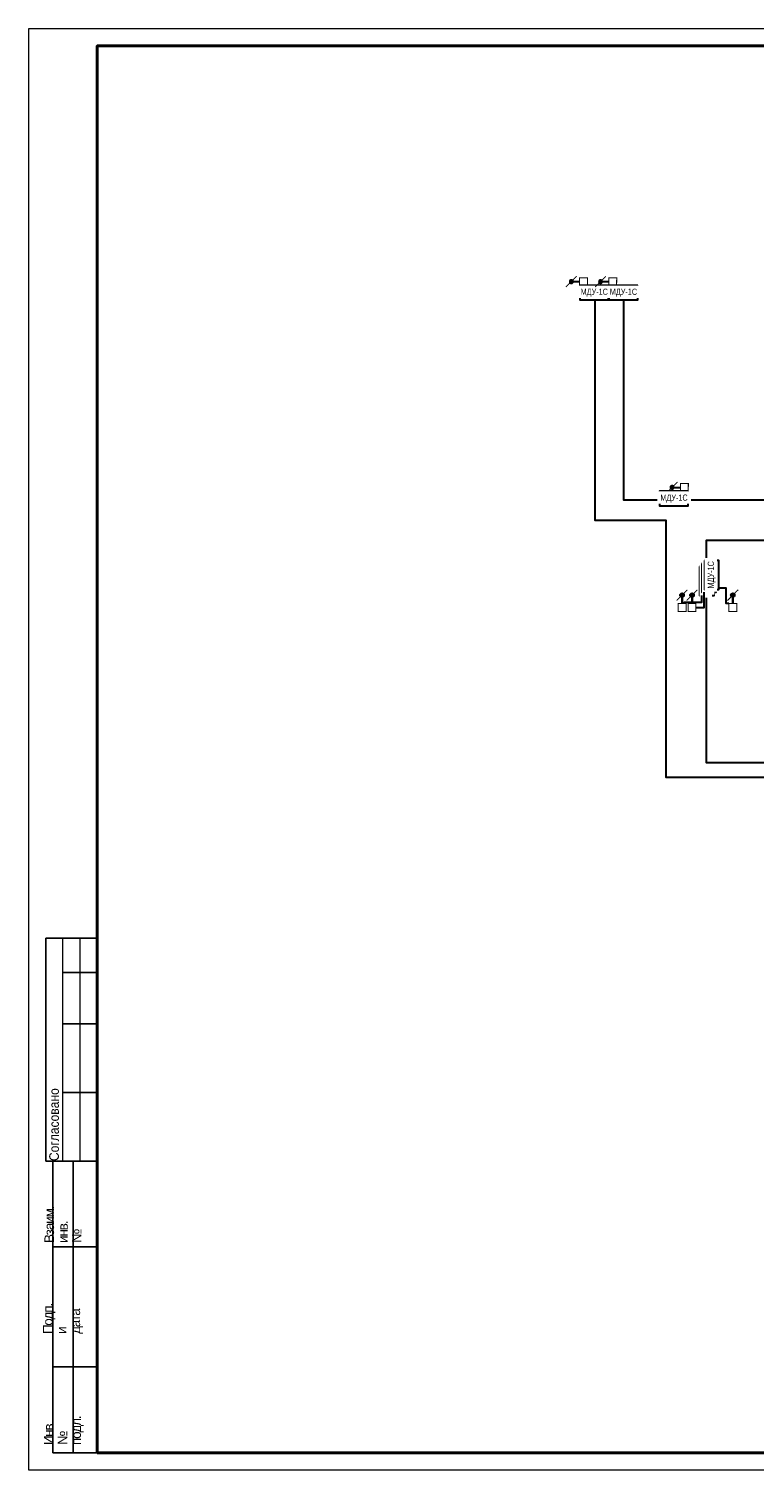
# Model space of a CAD drawing. Header units: millimetres. Extents: x -195178 to 1761886, y 140622 to 301105.
# Tile 22 of 131: x 53331 to 74485, y 224498 to 266305. Entities that reach past the tile are written whole.
import ezdxf

# ---------------------------------------------------------------- set-up
doc = ezdxf.new("R2010")
doc.units = ezdxf.units.MM
doc.set_wipeout_variables(frame=1)
for name, color, linetype, lineweight in [('_АПС_Оборудование', 1, 'Continuous', 30), ('format-line3', 7, 'Continuous', 13), ('Воздуховоды', 7, 'Continuous', 18), ('Рамка', 7, 'Continuous', 18), ('СС-011-ПОЖ-СИГНАЛИЗАЦИЯ', 1, 'Continuous', 30), ('УГО АПС и АПЗ$0$_АПС_Оборудование', 1, 'Continuous', 30)]:
    doc.layers.add(name, color=color, linetype=linetype, lineweight=lineweight)
doc.layers.add('АПС', color=5, linetype='Continuous')
doc.layers.add('формат', color=250, linetype='Continuous')
doc.styles.add('Arial', font='arial.ttf', dxfattribs={"width": 0.9, "height": 700})
doc.styles.add('Arial Narrow', font='ARIALN.TTF', dxfattribs={"width": 0.9, "height": 600})

# ---------------------------------------------------------------- blocks, each defined once
blk = doc.blocks.new('*U29')
for p, q in [((-574, 155), (-589, 155)), ((-589, 90), (-589, 155)), ((-574, 145), (-584, 145)), ((-574, 130), (-584, 130)), ((-574, 110), (-584, 110)), ((-587, 90), (-589, 90)), ((-587, 5), (-587, 90)), ((-574, 90), (-587, 90)), ((-581, 5), (-581, 90)), ((-574, 65), (-587, 65)), ((-574, 30), (-587, 30)), ((-574, 5), (-587, 5))]:
    blk.add_line(p, q)
at = {"color": 0, "lineweight": 0}
blk.add_lwpolyline([(-594, 0), (0, 0), (0, 420), (-594, 420)], close=True, dxfattribs=at)
at = {"lineweight": 40}
blk.add_lwpolyline([(-574, 5), (-5, 5), (-5, 415), (-574, 415)], close=True, dxfattribs=at)
at = {"layer": 'format-line3', "linetype": 'ByBlock'}
for p, q in [((-584, 90), (-584, 155)), ((-579, 90), (-579, 155))]:
    blk.add_line(p, q, dxfattribs=at)
at = {"char_height": 2.8, "width": 0.2, "attachment_point": 4, "rotation": 90, "line_spacing_factor": 0.857143, "style": 'Arial'}
for s, insert in [('{\\W0.45993; }Согласовано', (-586.58, 90)), ('{\\W0.62543;\\T0.75; \\W1;Взаим. инв. №}', (-584, 66.14)), ('{\\W0.5838;\\T0.8; \\W1;Подп. и дата}', (-584, 39.63)), ('{\\W0.5838;\\T0.8; \\W1;Инв. № подл.}', (-583.77, 7.25))]:
    blk.add_mtext(s, dxfattribs=dict(at, insert=insert))
at = {"style": 'Arial', "width": 0.9, "flags": 8}
blk.add_attdef('FORMAT', (-36.87, 1.26), '', height=2.8, dxfattribs=at)
blk = doc.blocks.new('озк_выт')
at = {"layer": 'УГО АПС и АПЗ$0$_АПС_Оборудование', "ltscale": 200}
h = blk.add_hatch(color=5, dxfattribs=at)
h.dxf.hatch_style = 1
h.paths.add_polyline_path([(468756, -41333, 1), (468645, -41333, 1)])
at = {"color": 5, "const_width": 29.5}
blk.add_lwpolyline([(468544, -41177), (468661, -41294)], dxfattribs=at)
at = {"layer": 'УГО АПС и АПЗ$0$_АПС_Оборудование', "color": 5, "lineweight": 35, "ltscale": 200}
blk.add_line((468631, -41333), (468458, -41334), dxfattribs=at)
at = {"layer": 'УГО АПС и АПЗ$0$_АПС_Оборудование', "color": 5, "const_width": 29.5}
blk.add_lwpolyline([(468227, -41449), (468458, -41449), (468458, -41218), (468227, -41218)], close=True, dxfattribs=at)
blk.add_lwpolyline([(468740, -41373), (468857, -41490)], dxfattribs=at)
at = {"layer": 'УГО АПС и АПЗ$0$_АПС_Оборудование', "color": 5}
blk.add_circle((468700, -41333), 55.4, dxfattribs=at)
blk = doc.blocks.new('озк_пр')
at = {"layer": 'УГО АПС и АПЗ$0$_АПС_Оборудование', "ltscale": 200}
h = blk.add_hatch(color=1, dxfattribs=at)
h.dxf.hatch_style = 1
h.paths.add_polyline_path([(468761, -41723, 1), (468650, -41723, 1)])
at = {"color": 1, "const_width": 29.5}
blk.add_lwpolyline([(468549, -41567), (468666, -41684)], dxfattribs=at)
at = {"layer": 'УГО АПС и АПЗ$0$_АПС_Оборудование', "color": 1, "lineweight": 35, "ltscale": 200}
blk.add_line((468636, -41723), (468463, -41723), dxfattribs=at)
at = {"layer": 'УГО АПС и АПЗ$0$_АПС_Оборудование', "color": 1, "const_width": 29.5}
blk.add_lwpolyline([(468233, -41839), (468463, -41839), (468463, -41608), (468232, -41608)], close=True, dxfattribs=at)
blk.add_lwpolyline([(468745, -41762), (468862, -41880)], dxfattribs=at)
at = {"layer": 'УГО АПС и АПЗ$0$_АПС_Оборудование', "color": 1}
blk.add_circle((468706, -41723), 55.4, dxfattribs=at)
blk = doc.blocks.new('пд_выт')
at = {"layer": 'Воздуховоды', "true_color": 0xcd6928}
h = blk.add_hatch(color=32, dxfattribs=at)
h.dxf.hatch_style = 1
h.paths.add_polyline_path([(468770, -40558, 1), (468659, -40558, 1)])
at = {"layer": 'Воздуховоды', "color": 32, "lineweight": 30, "true_color": 0xcd6928}
blk.add_line((468645, -40558), (468472, -40558), dxfattribs=at)
at = {"layer": 'Воздуховоды', "color": 32, "true_color": 0xcd6928, "const_width": 29.5}
blk.add_lwpolyline([(468242, -40674), (468472, -40673), (468472, -40443), (468241, -40443)], close=True, dxfattribs=at)
for points in [[(468558, -40401), (468675, -40519)], [(468754, -40597), (468871, -40714)]]:
    blk.add_lwpolyline(points, dxfattribs=at)
at = {"layer": 'Воздуховоды', "color": 32, "true_color": 0xcd6928}
blk.add_circle((468715, -40558), 55.4, dxfattribs=at)
blk = doc.blocks.new('_МДУ')
at = {"color": 1}
blk.add_wipeout([(-350, 175), (350, 175), (350, -175), (-350, -175)], dxfattribs=at)
at = {"layer": 'АПС', "color": 1, "lineweight": 30, "ltscale": 200}
blk.add_lwpolyline([(350, 175), (-350, 175), (-350, -175), (350, -175)], close=True, dxfattribs=at)
at = {"layer": 'АПС', "color": 0, "lineweight": 30, "ltscale": 200, "insert": (3, 0), "char_height": 150, "width": 668.29, "attachment_point": 5, "style": 'Arial Narrow', "bg_fill": 2}
blk.add_mtext('МДУ-1C', dxfattribs=at)

msp = doc.modelspace()

# ---------------------------------------------------------------- linework, layer by layer
at = {"layer": 'Рамка'}
msp.add_lwpolyline([(55331, 224805), (112231, 224805), (112231, 265805), (55331, 265805)], close=True, dxfattribs=at)
at = {"layer": 'СС-011-ПОЖ-СИГНАЛИЗАЦИЯ', "color": 1, "lineweight": 30}
for points in [[(85842, 244483), (71917, 244483), (71917, 251973), (69843, 251973), (69843, 258549), (70669, 258549), (70669, 252572), (79304, 252572)], [(75298, 251387), (73084, 251387), (73084, 244921), (85388, 244921)]]:
    msp.add_lwpolyline(points, dxfattribs=at)

# ---------------------------------------------------------------- block references
at = {"layer": 'СС-011-ПОЖ-СИГНАЛИЗАЦИЯ', "lineweight": 30, "xscale": -1}
for p in [(537864, 299491), (540803, 293497)]:
    msp.add_blockref('пд_выт', p, dxfattribs=at)
at = {"layer": 'СС-011-ПОЖ-СИГНАЛИЗАЦИЯ', "lineweight": 30, "rotation": 90}
for name, p in [('озк_пр', (30656, -218909)), ('озк_выт', (31336, -218904)), ('озк_пр', (32134, -218909))]:
    msp.add_blockref(name, p, dxfattribs=at)
at = {"layer": 'формат', "xscale": 100, "yscale": 100, "zscale": 100}
msp.add_blockref('*U29', (112731, 224305), dxfattribs=at)

# ---------------------------------------------------------------- next in the draw order: block references
at = {"layer": '_АПС_Оборудование', "color": 0, "lineweight": 30, "xscale": 1.2, "yscale": 1.2, "zscale": 1.2}
for p in [(69816, 258613), (72141, 252613)]:
    msp.add_blockref('_МДУ', p, dxfattribs=at)
at = {"layer": '_АПС_Оборудование', "color": 0, "lineweight": 30, "xscale": 1.2, "yscale": 1.2, "zscale": 1.2, "rotation": 90}
msp.add_blockref('_МДУ', (73102, 250208), dxfattribs=at)

# ---------------------------------------------------------------- next in the draw order: block references
msp.add_blockref('_МДУ', (73165, 250300), dxfattribs=at)
at = {"layer": 'СС-011-ПОЖ-СИГНАЛИЗАЦИЯ', "lineweight": 30, "xscale": -1}
msp.add_blockref('пд_выт', (538714, 299491), dxfattribs=at)

# ---------------------------------------------------------------- next in the draw order: block references
at = {"layer": '_АПС_Оборудование', "color": 0, "lineweight": 30, "xscale": 1.2, "yscale": 1.2, "zscale": 1.2}
msp.add_blockref('_МДУ', (70666, 258613), dxfattribs=at)
at = {"layer": '_АПС_Оборудование', "color": 0, "lineweight": 30, "xscale": 1.2, "yscale": 1.2, "zscale": 1.2, "rotation": 90}
msp.add_blockref('_МДУ', (73242, 250386), dxfattribs=at)

# ---------------------------------------------------------------- next in the draw order: linework, layer by layer
at = {"layer": 'СС-011-ПОЖ-СИГНАЛИЗАЦИЯ', "color": 30, "lineweight": 30, "ltscale": 100}
for points in [[(72447, 249554), (72447, 249596), (72955, 249596), (72955, 249788)], [(72785, 249437), (73026, 249437), (73026, 249880)], [(73742, 249554), (73667, 249554), (73667, 250004), (73452, 250004)]]:
    msp.add_lwpolyline(points, dxfattribs=at)

doc.saveas('drawing.dxf')
